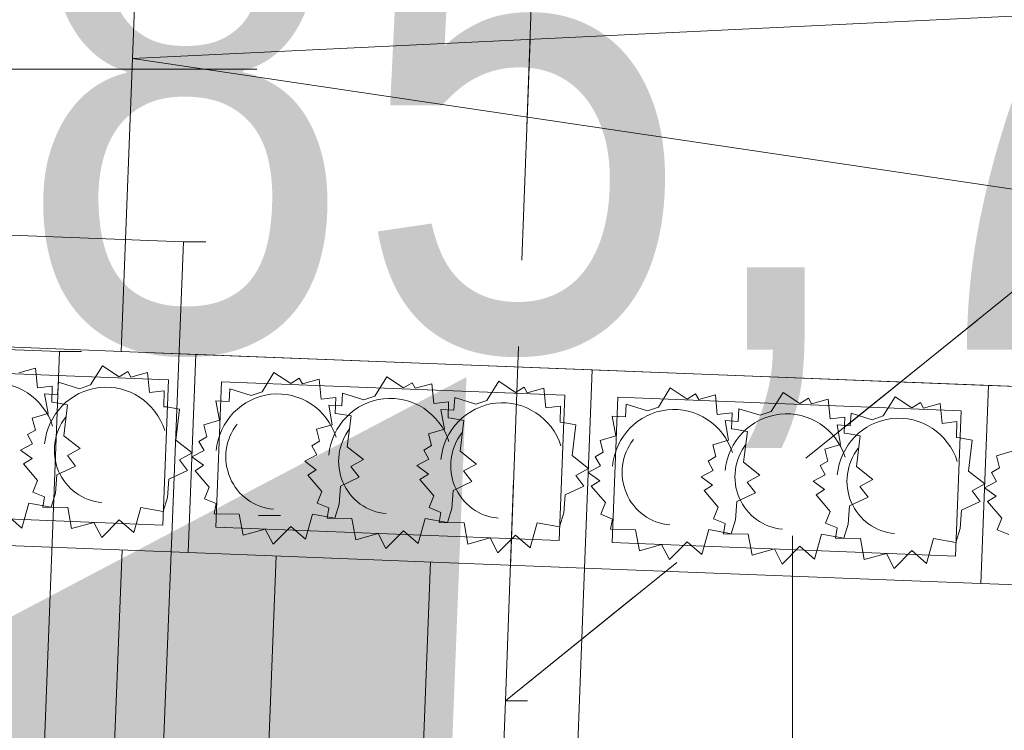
# Model space of a CAD drawing. Extents: x -198213 to 5540361, y 56395 to 5961443.
# Tile 50 of 76: x 5539594.15 to 5539596.38, y 5961333.62 to 5961335.24. Entities that reach past the tile are written whole.
import ezdxf
from ezdxf import colors
from ezdxf.entities.mleader import LeaderData, LeaderLine
from ezdxf.math import Vec2, Vec3

# ---------------------------------------------------------------- set-up
doc = ezdxf.new("R2010")
doc.units = 0
doc.header["$MEASUREMENT"] = 0
doc.linetypes.add('L_0_03', pattern=[1, 0.5, -0.5])
for name, color, linetype, lineweight in [('$ IE_OPISY', 7, 'Continuous', 25), ('0_Nr_Pióra__7', 8, 'Continuous', 13), ('217_kontur_klasyfikacyjny_Nr_Pióra__3', 8, 'Continuous', 18), ('218_kontur_uzytku_gruntowego_Nr_Pióra__3', 8, 'Continuous', 18), ('Arch schody_Nr_Pióra__21', 8, 'Continuous', 9), ('arch wypelnienia_Nr_Pióra__55', 8, 'Continuous', 25), ('Arch wyposarzenie_Nr_Pióra__4', 8, 'Continuous', 9), ('INWENT RZĘDNE_Nr_Pióra__21', 8, 'Continuous', 9), ('sch_Nr_Pióra__7', 8, 'Continuous', 13)]:
    doc.layers.add(name, color=color, linetype=linetype, lineweight=lineweight)
doc.layers.add('INWENT RZĘDNE', color=8, linetype='Continuous')
doc.styles.add('1. Elektrobau_02.2024', font='romans.shx', dxfattribs={"width": 0.8, "oblique": 10})
doc.styles.add('GENERATED_STYLE_3', font='ARIALN.TTF')

# ---------------------------------------------------------------- blocks, each defined once
blk = doc.blocks.new('Koty wysokościowe_13', base_point=(-117936.1, 107488.9))
at = {"layer": 'INWENT RZĘDNE_Nr_Pióra__21', "linetype": 'Continuous'}
blk.add_line((-117936.1, 106288.9), (-117936.1, 108688.9), dxfattribs=at)
blk = doc.blocks.new('Koty wysokościowe_52', base_point=(-120351.5, 109748))
at = {"layer": 'INWENT RZĘDNE_Nr_Pióra__21', "linetype": 'Continuous'}
blk.add_line((-121551.5, 109748), (-119151.5, 109748), dxfattribs=at)
at = {"layer": 'INWENT RZĘDNE_Nr_Pióra__21', "insert": (-119696, 108888.5), "char_height": 1200, "attachment_point": 7, "style": 'GENERATED_STYLE_3'}
blk.add_mtext('{85,73}', dxfattribs=at)

msp = doc.modelspace()

# ---------------------------------------------------------------- hatches: boundary and pattern name
at = {"layer": 'arch wypelnienia_Nr_Pióra__55', "linetype": 'Continuous'}
msp.add_hatch(color=256, dxfattribs=at).paths.add_polyline_path([(5539593.1709, 5961333.3763), (5539595.074, 5961332.1761), (5539595.1619, 5961334.4243)], flags=0)

# ---------------------------------------------------------------- linework, layer by layer
at = {"layer": '0_Nr_Pióra__7', "linetype": 'Continuous'}
for p, q in [((5539594.52, 5961334.731), (5539594.57, 5961334.731)), ((5539594.238, 5961334.482), (5539594.288, 5961334.482)), ((5539594.69, 5961334.11), (5539594.74, 5961334.11)), ((5539595.25, 5961333.69), (5539595.3, 5961333.69))]:
    msp.add_line(p, q, dxfattribs=at)
at = {"layer": '217_kontur_klasyfikacyjny_Nr_Pióra__3', "linetype": 'L_0_03', "flags": 128}
for points in [[(5539595.99, 5961353.48), (5539595.25, 5961333.69)], [(5539595.25, 5961333.69), (5539613.45, 5961348.36)], [(5539613.45, 5961348.36), (5539595.25, 5961333.69)], [(5539595.25, 5961333.69), (5539594.96, 5961325.78)]]:
    msp.add_lwpolyline(points, dxfattribs=at)
at = {"layer": '218_kontur_uzytku_gruntowego_Nr_Pióra__3', "linetype": 'L_0_03', "flags": 128}
for points in [[(5539595.99, 5961353.48), (5539595.25, 5961333.69)], [(5539595.25, 5961333.69), (5539595.99, 5961353.48)], [(5539595.25, 5961333.69), (5539613.45, 5961348.36)], [(5539613.45, 5961348.36), (5539595.25, 5961333.69)], [(5539594.96, 5961325.78), (5539595.25, 5961333.69)], [(5539595.25, 5961333.69), (5539594.96, 5961325.78)]]:
    msp.add_lwpolyline(points, dxfattribs=at)
at = {"layer": 'Arch schody_Nr_Pióra__21', "linetype": 'Continuous'}
for p, q in [((5539594.425, 5961335.6815), (5539594.3782, 5961334.4824)), ((5539594.4041, 5961335.1469), (5539600.5404, 5961335.4425)), ((5539594.4041, 5961335.1469), (5539600.4935, 5961334.2434)), ((5539594.548, 5961334.4758), (5539593.6487, 5961334.5109)), ((5539594.3782, 5961334.4824), (5539600.4935, 5961334.2434)), ((5539594.5305, 5961334.0261), (5539594.548, 5961334.4758)), ((5539594.5305, 5961334.0261), (5539594.548, 5961334.4758)), ((5539595.4473, 5961334.4406), (5539594.548, 5961334.4758)), ((5539594.4857, 5961334.4182), (5539593.7063, 5961334.4486)), ((5539595.4298, 5961333.991), (5539595.4473, 5961334.4406)), ((5539595.4298, 5961333.991), (5539595.4473, 5961334.4406)), ((5539596.3467, 5961334.4055), (5539595.4473, 5961334.4406)), ((5539594.4728, 5961334.0884), (5539594.4857, 5961334.4182)), ((5539594.6056, 5961334.4135), (5539594.5928, 5961334.0837)), ((5539595.385, 5961334.383), (5539594.6056, 5961334.4135)), ((5539596.3291, 5961333.9558), (5539596.3467, 5961334.4055)), ((5539596.3291, 5961333.9558), (5539596.3467, 5961334.4055)), ((5539597.246, 5961334.3703), (5539596.3467, 5961334.4055)), ((5539595.3722, 5961334.0533), (5539595.385, 5961334.383)), ((5539595.505, 5961334.3783), (5539595.4921, 5961334.0486)), ((5539596.2844, 5961334.3479), (5539595.505, 5961334.3783)), ((5539596.2715, 5961334.0181), (5539596.2844, 5961334.3479)), ((5539593.6934, 5961334.1189), (5539594.4728, 5961334.0884)), ((5539594.5928, 5961334.0837), (5539595.3722, 5961334.0533)), ((5539593.6311, 5961334.0613), (5539594.5305, 5961334.0261)), ((5539595.4921, 5961334.0486), (5539596.2715, 5961334.0181)), ((5539594.2999, 5961331.9686), (5539594.3806, 5961334.032)), ((5539594.5305, 5961334.0261), (5539595.4298, 5961333.991)), ((5539594.6496, 5961331.9549), (5539594.7303, 5961334.0183)), ((5539594.9994, 5961331.9412), (5539595.08, 5961334.0046)), ((5539595.3491, 5961331.9275), (5539595.4298, 5961333.991)), ((5539595.4298, 5961333.991), (5539596.3291, 5961333.9558)), ((5539596.3291, 5961333.9558), (5539597.2284, 5961333.9207))]:
    msp.add_line(p, q, dxfattribs=at)
at = {"layer": 'Arch wyposarzenie_Nr_Pióra__4', "linetype": 'Continuous'}
for p, q in [((5539594.3087, 5961334.4063), (5539594.3358, 5961334.45)), ((5539594.3358, 5961334.45), (5539594.374, 5961334.4247)), ((5539594.1461, 5961334.4339), (5539594.184, 5961334.4444)), ((5539594.184, 5961334.4444), (5539594.1883, 5961334.3996)), ((5539594.374, 5961334.4247), (5539594.3933, 5961334.4367)), ((5539594.3933, 5961334.4367), (5539594.4004, 5961334.424)), ((5539594.4004, 5961334.424), (5539594.4383, 5961334.4345)), ((5539594.4383, 5961334.4345), (5539594.4426, 5961334.3896)), ((5539594.6979, 5961334.3911), (5539594.725, 5961334.4348)), ((5539594.725, 5961334.4348), (5539594.7632, 5961334.4095)), ((5539594.1883, 5961334.3996), (5539594.2217, 5961334.4033)), ((5539594.2217, 5961334.4033), (5539594.2206, 5961334.3671)), ((5539594.2339, 5961334.3842), (5539594.2358, 5961334.4129)), ((5539594.2358, 5961334.4129), (5539594.284, 5961334.3979)), ((5539594.284, 5961334.3979), (5539594.3087, 5961334.4063)), ((5539594.7632, 5961334.4095), (5539594.7825, 5961334.4215)), ((5539594.7825, 5961334.4215), (5539594.7896, 5961334.4088)), ((5539594.7896, 5961334.4088), (5539594.8275, 5961334.4192)), ((5539594.8275, 5961334.4192), (5539594.8317, 5961334.3744)), ((5539594.9538, 5961334.3811), (5539594.9809, 5961334.4248)), ((5539594.9809, 5961334.4248), (5539595.0191, 5961334.3995)), ((5539595.0191, 5961334.3995), (5539595.0384, 5961334.4115)), ((5539595.0384, 5961334.4115), (5539595.0454, 5961334.3988)), ((5539595.0454, 5961334.3988), (5539595.0834, 5961334.4092)), ((5539595.0834, 5961334.4092), (5539595.0876, 5961334.3644)), ((5539595.208, 5961334.3711), (5539595.2352, 5961334.4148)), ((5539595.2352, 5961334.4148), (5539595.2734, 5961334.3896)), ((5539594.2042, 5961334.3859), (5539594.2339, 5961334.3842)), ((5539594.2123, 5961334.3414), (5539594.2042, 5961334.3859)), ((5539594.4426, 5961334.3896), (5539594.4759, 5961334.3934)), ((5539594.4759, 5961334.3934), (5539594.4749, 5961334.3571)), ((5539594.6231, 5961334.369), (5539594.6249, 5961334.3977)), ((5539594.6249, 5961334.3977), (5539594.6732, 5961334.3827)), ((5539594.6732, 5961334.3827), (5539594.6979, 5961334.3911)), ((5539594.879, 5961334.359), (5539594.8808, 5961334.3877)), ((5539594.8808, 5961334.3877), (5539594.9291, 5961334.3727)), ((5539594.9291, 5961334.3727), (5539594.9538, 5961334.3811)), ((5539595.2734, 5961334.3896), (5539595.2926, 5961334.4016)), ((5539595.2926, 5961334.4016), (5539595.2997, 5961334.3888)), ((5539595.2997, 5961334.3888), (5539595.3376, 5961334.3993)), ((5539595.3376, 5961334.3993), (5539595.3419, 5961334.3545)), ((5539595.5972, 5961334.3559), (5539595.6243, 5961334.3996)), ((5539595.6243, 5961334.3996), (5539595.6625, 5961334.3744)), ((5539595.6625, 5961334.3744), (5539595.6818, 5961334.3863)), ((5539595.6818, 5961334.3863), (5539595.6889, 5961334.3736)), ((5539595.6889, 5961334.3736), (5539595.7268, 5961334.3841)), ((5539595.7268, 5961334.3841), (5539595.731, 5961334.3393)), ((5539595.8531, 5961334.3459), (5539595.8802, 5961334.3896)), ((5539595.8802, 5961334.3896), (5539595.9184, 5961334.3644)), ((5539594.2206, 5961334.3671), (5539594.2275, 5961334.3664)), ((5539594.2275, 5961334.3664), (5539594.2564, 5961334.3612)), ((5539594.2564, 5961334.3612), (5539594.248, 5961334.2913)), ((5539594.5934, 5961334.3707), (5539594.6231, 5961334.369)), ((5539594.6014, 5961334.3262), (5539594.5934, 5961334.3707)), ((5539594.8317, 5961334.3744), (5539594.8651, 5961334.3782)), ((5539594.8493, 5961334.3607), (5539594.879, 5961334.359)), ((5539594.8573, 5961334.3161), (5539594.8493, 5961334.3607)), ((5539594.8651, 5961334.3782), (5539594.864, 5961334.3419)), ((5539595.0876, 5961334.3644), (5539595.121, 5961334.3682)), ((5539595.121, 5961334.3682), (5539595.1199, 5961334.3319)), ((5539595.1332, 5961334.3491), (5539595.1351, 5961334.3777)), ((5539595.1351, 5961334.3777), (5539595.1834, 5961334.3627)), ((5539595.1834, 5961334.3627), (5539595.208, 5961334.3711)), ((5539595.3419, 5961334.3545), (5539595.3753, 5961334.3582)), ((5539595.3753, 5961334.3582), (5539595.3742, 5961334.322)), ((5539595.5224, 5961334.3338), (5539595.5242, 5961334.3625)), ((5539595.5242, 5961334.3625), (5539595.5725, 5961334.3475)), ((5539595.9184, 5961334.3644), (5539595.9377, 5961334.3763)), ((5539595.9377, 5961334.3763), (5539595.9448, 5961334.3636)), ((5539595.9448, 5961334.3636), (5539595.9827, 5961334.3741)), ((5539595.9827, 5961334.3741), (5539595.9869, 5961334.3293)), ((5539596.1074, 5961334.336), (5539596.1345, 5961334.3797)), ((5539596.1345, 5961334.3797), (5539596.1727, 5961334.3544)), ((5539596.1727, 5961334.3544), (5539596.192, 5961334.3664)), ((5539596.192, 5961334.3664), (5539596.199, 5961334.3537)), ((5539596.199, 5961334.3537), (5539596.237, 5961334.3641)), ((5539596.237, 5961334.3641), (5539596.2412, 5961334.3193)), ((5539594.1766, 5961334.3309), (5539594.2123, 5961334.3414)), ((5539594.4749, 5961334.3571), (5539594.4817, 5961334.3564)), ((5539594.4817, 5961334.3564), (5539594.5107, 5961334.3513)), ((5539594.5107, 5961334.3513), (5539594.5022, 5961334.2814)), ((5539594.864, 5961334.3419), (5539594.8709, 5961334.3412)), ((5539594.8709, 5961334.3412), (5539594.8999, 5961334.3361)), ((5539594.8999, 5961334.3361), (5539594.8914, 5961334.2662)), ((5539595.1036, 5961334.3508), (5539595.1332, 5961334.3491)), ((5539595.1116, 5961334.3062), (5539595.1036, 5961334.3508)), ((5539595.5725, 5961334.3475), (5539595.5972, 5961334.3559)), ((5539595.731, 5961334.3393), (5539595.7644, 5961334.343)), ((5539595.7644, 5961334.343), (5539595.7633, 5961334.3067)), ((5539595.7783, 5961334.3238), (5539595.7801, 5961334.3525)), ((5539595.7801, 5961334.3525), (5539595.8284, 5961334.3375)), ((5539595.8284, 5961334.3375), (5539595.8531, 5961334.3459)), ((5539596.0326, 5961334.3139), (5539596.0344, 5961334.3426)), ((5539596.0344, 5961334.3426), (5539596.0827, 5961334.3276)), ((5539596.0827, 5961334.3276), (5539596.1074, 5961334.336)), ((5539594.1835, 5961334.3041), (5539594.1766, 5961334.3309)), ((5539594.5657, 5961334.3157), (5539594.6014, 5961334.3262)), ((5539594.5726, 5961334.2888), (5539594.5657, 5961334.3157)), ((5539594.8216, 5961334.3057), (5539594.8573, 5961334.3161)), ((5539595.1199, 5961334.3319), (5539595.1268, 5961334.3312)), ((5539595.1268, 5961334.3312), (5539595.1557, 5961334.3261)), ((5539595.1557, 5961334.3261), (5539595.1473, 5961334.2562)), ((5539595.3742, 5961334.322), (5539595.3811, 5961334.3213)), ((5539595.3811, 5961334.3213), (5539595.41, 5961334.3161)), ((5539595.41, 5961334.3161), (5539595.4016, 5961334.2462)), ((5539595.4927, 5961334.3356), (5539595.5224, 5961334.3338)), ((5539595.5007, 5961334.291), (5539595.4927, 5961334.3356)), ((5539595.7486, 5961334.3256), (5539595.7783, 5961334.3238)), ((5539595.7566, 5961334.281), (5539595.7486, 5961334.3256)), ((5539595.9869, 5961334.3293), (5539596.0203, 5961334.333)), ((5539596.0029, 5961334.3156), (5539596.0326, 5961334.3139)), ((5539596.0109, 5961334.2711), (5539596.0029, 5961334.3156)), ((5539596.0203, 5961334.333), (5539596.0192, 5961334.2967)), ((5539596.2412, 5961334.3193), (5539596.2746, 5961334.3231)), ((5539596.2746, 5961334.3231), (5539596.2735, 5961334.2868)), ((5539594.1656, 5961334.2936), (5539594.1835, 5961334.3041)), ((5539594.1771, 5961334.273), (5539594.1656, 5961334.2936)), ((5539594.248, 5961334.2913), (5539594.285, 5961334.262)), ((5539594.8285, 5961334.2788), (5539594.8216, 5961334.3057)), ((5539595.0759, 5961334.2957), (5539595.1116, 5961334.3062)), ((5539595.0828, 5961334.2689), (5539595.0759, 5961334.2957)), ((5539595.7633, 5961334.3067), (5539595.7702, 5961334.3061)), ((5539595.7702, 5961334.3061), (5539595.7992, 5961334.3009)), ((5539595.7992, 5961334.3009), (5539595.7907, 5961334.231)), ((5539596.0192, 5961334.2967), (5539596.0261, 5961334.2961)), ((5539596.0261, 5961334.2961), (5539596.0551, 5961334.2909)), ((5539594.1498, 5961334.2585), (5539594.1771, 5961334.273)), ((5539594.5022, 5961334.2814), (5539594.5393, 5961334.2521)), ((5539594.5547, 5961334.2784), (5539594.5726, 5961334.2888)), ((5539594.5663, 5961334.2577), (5539594.5547, 5961334.2784)), ((5539594.8106, 5961334.2684), (5539594.8285, 5961334.2788)), ((5539595.0649, 5961334.2585), (5539595.0828, 5961334.2689)), ((5539595.465, 5961334.2805), (5539595.5007, 5961334.291)), ((5539595.4719, 5961334.2537), (5539595.465, 5961334.2805)), ((5539595.7209, 5961334.2705), (5539595.7566, 5961334.281)), ((5539595.7278, 5961334.2437), (5539595.7209, 5961334.2705)), ((5539595.9752, 5961334.2606), (5539596.0109, 5961334.2711)), ((5539596.0551, 5961334.2909), (5539596.0466, 5961334.221)), ((5539596.2735, 5961334.2868), (5539596.2804, 5961334.2861)), ((5539596.2804, 5961334.2861), (5539596.3093, 5961334.281)), ((5539596.3093, 5961334.281), (5539596.3009, 5961334.2111)), ((5539594.1759, 5961334.2393), (5539594.1498, 5961334.2585)), ((5539594.285, 5961334.262), (5539594.2561, 5961334.2464)), ((5539594.2561, 5961334.2464), (5539594.2746, 5961334.2221)), ((5539594.5393, 5961334.2521), (5539594.5104, 5961334.2365)), ((5539594.5389, 5961334.2433), (5539594.5663, 5961334.2577)), ((5539594.7948, 5961334.2332), (5539594.8222, 5961334.2477)), ((5539594.8222, 5961334.2477), (5539594.8106, 5961334.2684)), ((5539594.8914, 5961334.2662), (5539594.9284, 5961334.2369)), ((5539595.0764, 5961334.2378), (5539595.0649, 5961334.2585)), ((5539595.1473, 5961334.2562), (5539595.1843, 5961334.2269)), ((5539595.454, 5961334.2433), (5539595.4719, 5961334.2537)), ((5539595.9821, 5961334.2338), (5539595.9752, 5961334.2606)), ((5539596.3643, 5961334.2454), (5539596.4, 5961334.2558)), ((5539594.1566, 5961334.2271), (5539594.1759, 5961334.2393)), ((5539594.1886, 5961334.1897), (5539594.1566, 5961334.2271)), ((5539594.5104, 5961334.2365), (5539594.5289, 5961334.2122)), ((5539594.5651, 5961334.2241), (5539594.5389, 5961334.2433)), ((5539594.5458, 5961334.2119), (5539594.5651, 5961334.2241)), ((5539594.821, 5961334.2141), (5539594.7948, 5961334.2332)), ((5539594.9284, 5961334.2369), (5539594.8995, 5961334.2213)), ((5539595.0491, 5961334.2233), (5539595.0764, 5961334.2378)), ((5539595.1843, 5961334.2269), (5539595.1554, 5961334.2113)), ((5539595.4016, 5961334.2462), (5539595.4386, 5961334.217)), ((5539595.4656, 5961334.2226), (5539595.454, 5961334.2433)), ((5539595.7099, 5961334.2333), (5539595.7278, 5961334.2437)), ((5539595.7215, 5961334.2126), (5539595.7099, 5961334.2333)), ((5539595.7907, 5961334.231), (5539595.8278, 5961334.2017)), ((5539595.9642, 5961334.2233), (5539595.9821, 5961334.2338)), ((5539596.3713, 5961334.2185), (5539596.3643, 5961334.2454)), ((5539594.2324, 5961334.2023), (5539594.2294, 5961334.161)), ((5539594.2746, 5961334.2221), (5539594.2324, 5961334.2023)), ((5539594.5289, 5961334.2122), (5539594.4866, 5961334.1923)), ((5539594.5777, 5961334.1745), (5539594.5458, 5961334.2119)), ((5539594.8017, 5961334.2019), (5539594.821, 5961334.2141)), ((5539594.8336, 5961334.1645), (5539594.8017, 5961334.2019)), ((5539594.8995, 5961334.2213), (5539594.918, 5961334.197)), ((5539595.0753, 5961334.2042), (5539595.0491, 5961334.2233)), ((5539595.056, 5961334.1919), (5539595.0753, 5961334.2042)), ((5539595.1554, 5961334.2113), (5539595.1739, 5961334.187)), ((5539595.4386, 5961334.217), (5539595.4097, 5961334.2013)), ((5539595.4383, 5961334.2081), (5539595.4656, 5961334.2226)), ((5539595.4644, 5961334.1889), (5539595.4383, 5961334.2081)), ((5539595.6941, 5961334.1981), (5539595.7215, 5961334.2126)), ((5539595.8278, 5961334.2017), (5539595.7988, 5961334.1861)), ((5539595.9484, 5961334.1882), (5539595.9757, 5961334.2026)), ((5539595.9757, 5961334.2026), (5539595.9642, 5961334.2233)), ((5539596.0466, 5961334.221), (5539596.0836, 5961334.1917)), ((5539596.3009, 5961334.2111), (5539596.3379, 5961334.1818)), ((5539596.3533, 5961334.2081), (5539596.3713, 5961334.2185)), ((5539596.3649, 5961334.1874), (5539596.3533, 5961334.2081)), ((5539594.1781, 5961334.1633), (5539594.1886, 5961334.1897)), ((5539594.4866, 5961334.1923), (5539594.4837, 5961334.1511)), ((5539594.918, 5961334.197), (5539594.8758, 5961334.1771)), ((5539595.0879, 5961334.1545), (5539595.056, 5961334.1919)), ((5539595.1739, 5961334.187), (5539595.1317, 5961334.1671)), ((5539595.4097, 5961334.2013), (5539595.4282, 5961334.177)), ((5539595.4451, 5961334.1767), (5539595.4644, 5961334.1889)), ((5539595.7203, 5961334.1789), (5539595.6941, 5961334.1981)), ((5539595.7988, 5961334.1861), (5539595.8174, 5961334.1618)), ((5539595.9746, 5961334.169), (5539595.9484, 5961334.1882)), ((5539596.0836, 5961334.1917), (5539596.0547, 5961334.1761)), ((5539596.3379, 5961334.1818), (5539596.309, 5961334.1662)), ((5539596.3376, 5961334.1729), (5539596.3649, 5961334.1874)), ((5539594.2044, 5961334.1524), (5539594.1781, 5961334.1633)), ((5539594.2294, 5961334.161), (5539594.2194, 5961334.1292)), ((5539594.5672, 5961334.1481), (5539594.5777, 5961334.1745)), ((5539594.8231, 5961334.1381), (5539594.8336, 5961334.1645)), ((5539594.8758, 5961334.1771), (5539594.8729, 5961334.1358)), ((5539595.1317, 5961334.1671), (5539595.1288, 5961334.1258)), ((5539595.386, 5961334.1572), (5539595.383, 5961334.1159)), ((5539595.4282, 5961334.177), (5539595.386, 5961334.1572)), ((5539595.477, 5961334.1393), (5539595.4451, 5961334.1767)), ((5539595.701, 5961334.1667), (5539595.7203, 5961334.1789)), ((5539595.7329, 5961334.1293), (5539595.701, 5961334.1667)), ((5539595.8174, 5961334.1618), (5539595.7751, 5961334.142)), ((5539595.9553, 5961334.1568), (5539595.9746, 5961334.169)), ((5539596.0547, 5961334.1761), (5539596.0732, 5961334.1518)), ((5539596.309, 5961334.1662), (5539596.3275, 5961334.1419)), ((5539596.3637, 5961334.1538), (5539596.3376, 5961334.1729)), ((5539594.1687, 5961334.1384), (5539594.153, 5961334.0817)), ((5539594.2194, 5961334.1292), (5539594.1687, 5961334.1384)), ((5539594.2004, 5961334.1293), (5539594.2044, 5961334.1524)), ((5539594.4837, 5961334.1511), (5539594.4737, 5961334.1193)), ((5539594.5936, 5961334.1372), (5539594.5672, 5961334.1481)), ((5539594.5896, 5961334.1141), (5539594.5936, 5961334.1372)), ((5539594.8494, 5961334.1272), (5539594.8231, 5961334.1381)), ((5539594.8729, 5961334.1358), (5539594.8629, 5961334.1041)), ((5539595.0774, 5961334.1281), (5539595.0879, 5961334.1545)), ((5539595.4665, 5961334.1129), (5539595.477, 5961334.1393)), ((5539595.7751, 5961334.142), (5539595.7722, 5961334.1007)), ((5539595.9872, 5961334.1194), (5539595.9553, 5961334.1568)), ((5539596.0732, 5961334.1518), (5539596.031, 5961334.132)), ((5539596.3275, 5961334.1419), (5539596.2853, 5961334.122)), ((5539596.3444, 5961334.1416), (5539596.3637, 5961334.1538)), ((5539596.3763, 5961334.1042), (5539596.3444, 5961334.1416)), ((5539594.2569, 5961334.1284), (5539594.2004, 5961334.1293)), ((5539594.2657, 5961334.0804), (5539594.2569, 5961334.1284)), ((5539594.4229, 5961334.1285), (5539594.4073, 5961334.0718)), ((5539594.4737, 5961334.1193), (5539594.4229, 5961334.1285)), ((5539594.6461, 5961334.1132), (5539594.5896, 5961334.1141)), ((5539594.6548, 5961334.0652), (5539594.6461, 5961334.1132)), ((5539594.8121, 5961334.1132), (5539594.7965, 5961334.0565)), ((5539594.8629, 5961334.1041), (5539594.8121, 5961334.1132)), ((5539594.8455, 5961334.1041), (5539594.8494, 5961334.1272)), ((5539595.1037, 5961334.1173), (5539595.0774, 5961334.1281)), ((5539595.0997, 5961334.0941), (5539595.1037, 5961334.1173)), ((5539595.1288, 5961334.1258), (5539595.1187, 5961334.0941)), ((5539595.383, 5961334.1159), (5539595.373, 5961334.0841)), ((5539595.4929, 5961334.102), (5539595.4665, 5961334.1129)), ((5539595.7224, 5961334.1029), (5539595.7329, 5961334.1293)), ((5539595.9767, 5961334.093), (5539595.9872, 5961334.1194)), ((5539596.031, 5961334.132), (5539596.0281, 5961334.0907)), ((5539596.2853, 5961334.122), (5539596.2824, 5961334.0808)), ((5539594.153, 5961334.0817), (5539594.1195, 5961334.1106)), ((5539594.3162, 5961334.0946), (5539594.2657, 5961334.0804)), ((5539594.334, 5961334.0605), (5539594.3162, 5961334.0946)), ((5539594.3738, 5961334.1007), (5539594.334, 5961334.0605)), ((5539594.4073, 5961334.0718), (5539594.3738, 5961334.1007)), ((5539594.902, 5961334.1032), (5539594.8455, 5961334.1041)), ((5539594.9107, 5961334.0552), (5539594.902, 5961334.1032)), ((5539595.068, 5961334.1032), (5539595.0524, 5961334.0465)), ((5539595.1187, 5961334.0941), (5539595.068, 5961334.1032)), ((5539595.1563, 5961334.0932), (5539595.0997, 5961334.0941)), ((5539595.165, 5961334.0452), (5539595.1563, 5961334.0932)), ((5539595.3223, 5961334.0933), (5539595.3066, 5961334.0366)), ((5539595.373, 5961334.0841), (5539595.3223, 5961334.0933)), ((5539595.4889, 5961334.0789), (5539595.4929, 5961334.102)), ((5539595.7488, 5961334.092), (5539595.7224, 5961334.1029)), ((5539595.7448, 5961334.0689), (5539595.7488, 5961334.092)), ((5539595.7722, 5961334.1007), (5539595.7622, 5961334.0689)), ((5539596.003, 5961334.0821), (5539595.9767, 5961334.093)), ((5539596.0281, 5961334.0907), (5539596.0181, 5961334.0589)), ((5539596.3658, 5961334.0778), (5539596.3763, 5961334.1042)), ((5539594.7053, 5961334.0794), (5539594.6548, 5961334.0652)), ((5539594.7232, 5961334.0453), (5539594.7053, 5961334.0794)), ((5539594.763, 5961334.0855), (5539594.7232, 5961334.0453)), ((5539594.7965, 5961334.0565), (5539594.763, 5961334.0855)), ((5539594.9612, 5961334.0694), (5539594.9107, 5961334.0552)), ((5539594.9791, 5961334.0353), (5539594.9612, 5961334.0694)), ((5539595.0188, 5961334.0755), (5539594.9791, 5961334.0353)), ((5539595.0524, 5961334.0465), (5539595.0188, 5961334.0755)), ((5539595.5454, 5961334.078), (5539595.4889, 5961334.0789)), ((5539595.5541, 5961334.03), (5539595.5454, 5961334.078)), ((5539595.7114, 5961334.0781), (5539595.6958, 5961334.0214)), ((5539595.7622, 5961334.0689), (5539595.7114, 5961334.0781)), ((5539595.8013, 5961334.068), (5539595.7448, 5961334.0689)), ((5539595.81, 5961334.02), (5539595.8013, 5961334.068)), ((5539595.9673, 5961334.0681), (5539595.9517, 5961334.0114)), ((5539596.0181, 5961334.0589), (5539595.9673, 5961334.0681)), ((5539595.9991, 5961334.059), (5539596.003, 5961334.0821)), ((5539596.2824, 5961334.0808), (5539596.2723, 5961334.049)), ((5539596.3922, 5961334.0669), (5539596.3658, 5961334.0778)), ((5539595.2155, 5961334.0594), (5539595.165, 5961334.0452)), ((5539595.2333, 5961334.0253), (5539595.2155, 5961334.0594)), ((5539595.2731, 5961334.0655), (5539595.2333, 5961334.0253)), ((5539595.3066, 5961334.0366), (5539595.2731, 5961334.0655)), ((5539595.6623, 5961334.0503), (5539595.6225, 5961334.0101)), ((5539595.6958, 5961334.0214), (5539595.6623, 5961334.0503)), ((5539596.0556, 5961334.0581), (5539595.9991, 5961334.059)), ((5539596.0643, 5961334.0101), (5539596.0556, 5961334.0581)), ((5539596.2216, 5961334.0582), (5539596.206, 5961334.0015)), ((5539596.2723, 5961334.049), (5539596.2216, 5961334.0582)), ((5539595.6046, 5961334.0442), (5539595.5541, 5961334.03)), ((5539595.6225, 5961334.0101), (5539595.6046, 5961334.0442)), ((5539595.8605, 5961334.0342), (5539595.81, 5961334.02)), ((5539595.8784, 5961334.0001), (5539595.8605, 5961334.0342)), ((5539595.9181, 5961334.0403), (5539595.8784, 5961334.0001)), ((5539595.9517, 5961334.0114), (5539595.9181, 5961334.0403)), ((5539596.1148, 5961334.0243), (5539596.0643, 5961334.0101)), ((5539596.1326, 5961333.9902), (5539596.1148, 5961334.0243)), ((5539596.1724, 5961334.0304), (5539596.1326, 5961333.9902)), ((5539596.206, 5961334.0015), (5539596.1724, 5961334.0304))]:
    msp.add_line(p, q, dxfattribs=at)
for centre, major_axis, start_param, end_param in [((5539594.0896, 5961334.2685), (-0.0056, -0.1425), 1.927535, 4.652962), ((5539594.3439, 5961334.2586), (-0.0056, -0.1425), 1.927535, 4.652962), ((5539594.733, 5961334.2434), (-0.0056, -0.1425), 1.927535, 4.652962), ((5539594.9889, 5961334.2334), (-0.0056, -0.1425), 1.927535, 4.652962), ((5539595.2432, 5961334.2234), (-0.0056, -0.1425), 1.927535, 4.652962), ((5539595.6323, 5961334.2082), (-0.0056, -0.1425), 1.927535, 4.652962), ((5539595.8882, 5961334.1982), (-0.0056, -0.1425), 1.927535, 4.652962), ((5539596.1425, 5961334.1883), (-0.0056, -0.1425), 1.927535, 4.652962), ((5539594.3439, 5961334.2586), (-0.0047, -0.1193), 4.078423, 6.243896), ((5539594.733, 5961334.2434), (-0.0047, -0.1193), 4.078423, 6.243896), ((5539594.9889, 5961334.2334), (-0.0047, -0.1193), 4.078423, 6.243896), ((5539595.2432, 5961334.2234), (-0.0047, -0.1193), 4.078423, 6.243896), ((5539595.6323, 5961334.2082), (-0.0047, -0.1193), 4.078423, 6.243896), ((5539595.8882, 5961334.1982), (-0.0047, -0.1193), 4.078423, 6.243896), ((5539596.1425, 5961334.1883), (-0.0047, -0.1193), 4.078423, 6.243896)]:
    msp.add_ellipse(centre, major_axis=major_axis, ratio=0.982005, start_param=start_param, end_param=end_param, dxfattribs=at)
at = {"layer": 'sch_Nr_Pióra__7', "linetype": 'Continuous', "flags": 128}
for points in [[(5539592.5789, 5961334.8059), (5539594.52, 5961334.731), (5539594.396, 5961331.61), (5539592.4569, 5961331.686)], [(5539592.5687, 5961334.5453), (5539594.238, 5961334.482), (5539594.141, 5961331.94), (5539592.4694, 5961332.0053)]]:
    msp.add_lwpolyline(points, close=True, dxfattribs=at)

# ---------------------------------------------------------------- block references
at = {"layer": 'INWENT RZĘDNE', "xscale": 0.001, "yscale": 0.001, "zscale": 0.001}
for name, p in [('Koty wysokościowe_52', (5539593.4861, 5961335.1229)), ('Koty wysokościowe_13', (5539595.9015, 5961332.8637))]:
    msp.add_blockref(name, p, dxfattribs=at)

# ---------------------------------------------------------------- leaders
at = {"layer": '$ IE_OPISY'}
ml = msp.add_multileader_mtext('Standard', dxfattribs=at)
ml.set_content('E28', color=7, style='1. Elektrobau_02.2024')
ml.set_leader_properties(linetype='ByLayer', lineweight=-1)
ml.build(insert=Vec2(0, 0))
ml.multileader.update_dxf_attribs({"text_left_attachment_type": 6, "text_right_attachment_type": 6, "dogleg_length": 1.1522, "arrow_head_size": 0.5})
ctx = ml.context
ctx.base_point, ctx.char_height, ctx.arrow_head_size, ctx.landing_gap_size, ctx.plane_origin = Vec3(5539616.2368, 5961328.3602), 1, 0.5, 0.09, Vec3(5539590.6946, 5961192.5489)
ctx.left_attachment, ctx.right_attachment, ctx.text_align_type, ctx.attachment_type = 6, 6, 2, 2
notes = []
notes.append((ctx, [(0, (1, 1, 0), (5539615.0846, 5961328.3602), (1, 0), 1.1522, [(0, [(5539594.2665, 5961337.7731)], 0, [])])]))
ctx.mtext.insert, ctx.mtext.width, ctx.mtext.alignment, ctx.mtext.flow_direction = Vec3(5539618.4208, 5961329.5602), 1.433364, 3, 5
ml = msp.add_multileader_mtext('Standard', dxfattribs=at)
ml.set_content('E27', color=7, style='1. Elektrobau_02.2024')
ml.set_leader_properties(linetype='ByLayer', lineweight=-1)
ml.build(insert=Vec2(0, 0))
ml.multileader.update_dxf_attribs({"text_left_attachment_type": 6, "text_right_attachment_type": 6, "dogleg_length": 1.1522, "arrow_head_size": 0.5})
ctx = ml.context
ctx.base_point, ctx.char_height, ctx.arrow_head_size, ctx.landing_gap_size, ctx.plane_origin = Vec3(5539616.2679, 5961326.4842), 1, 0.5, 0.09, Vec3(5539590.6684, 5961191.9616)
ctx.left_attachment, ctx.right_attachment, ctx.text_align_type, ctx.attachment_type = 6, 6, 2, 2
notes.append((ctx, [(0, (1, 1, 0), (5539615.1157, 5961326.4842), (1, 0), 1.1522, [(0, [(5539594.22, 5961337.1829)], 0, [])])]))
ctx.mtext.insert, ctx.mtext.width, ctx.mtext.alignment, ctx.mtext.flow_direction = Vec3(5539618.5151, 5961327.6842), 1.433364, 3, 5
ml = msp.add_multileader_mtext('Standard', dxfattribs=at)
ml.set_content('T1', color=7, style='1. Elektrobau_02.2024')
ml.set_leader_properties(linetype='ByLayer', lineweight=-1)
ml.build(insert=Vec2(0, 0))
ml.multileader.update_dxf_attribs({"text_left_attachment_type": 6, "text_right_attachment_type": 6, "dogleg_length": 1.1522, "arrow_head_size": 0.5})
ctx = ml.context
ctx.base_point, ctx.char_height, ctx.arrow_head_size, ctx.landing_gap_size, ctx.plane_origin = Vec3(5539596.1598, 5961329.631), 1, 0.5, 0.09, Vec3(5539618.1059, 5961175.8252)
ctx.left_attachment, ctx.right_attachment, ctx.text_align_type, ctx.attachment_type = 6, 6, 2, 2
notes.append((ctx, [(0, (1, 1, 0), (5539595.0076, 5961329.631), (1, 0), 1.1522, [(0, [(5539592.8267, 5961336.5189)], 0, [])])]))
ctx.mtext.insert, ctx.mtext.width, ctx.mtext.alignment, ctx.mtext.flow_direction = Vec3(5539597.2403, 5961330.831), 1.433364, 3, 5
for ctx, leaders in notes:
    for number, flags, end, landing, length, lines in leaders:
        leader = LeaderData()
        leader.index, (leader.has_last_leader_line, leader.has_dogleg_vector, leader.attachment_direction) = number, flags
        leader.last_leader_point, leader.dogleg_vector, leader.dogleg_length = Vec3(end), Vec3(landing), length
        for number, points, colour, breaks in lines:
            line = LeaderLine()
            line.index, line.vertices, line.color, line.breaks = number, Vec3.list(points), colors.encode_raw_color(colour), breaks
            leader.lines.append(line)
        ctx.leaders.append(leader)

doc.saveas('drawing.dxf')
